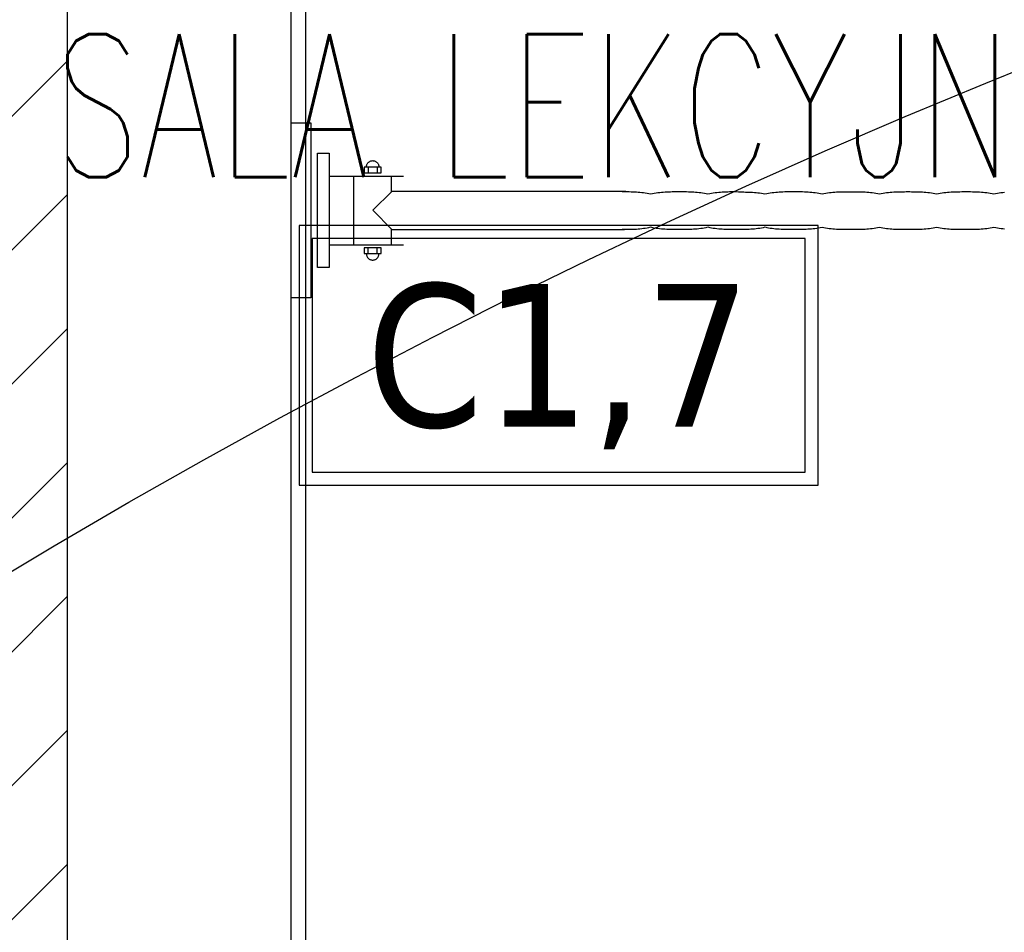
# Model space of a CAD drawing. Header units: millimetres. Extents: x 42924 to 92944, y -369470 to -179866.
# Tile 229 of 256: x 61151 to 61234, y -184087 to -184010. Entities that reach past the tile are written whole.
import ezdxf
from ezdxf.enums import TextEntityAlignment as Align

# ---------------------------------------------------------------- set-up
doc = ezdxf.new("R2010")
doc.units = ezdxf.units.MM
doc.layers.get('0').update_dxf_attribs({"color": 8})
for name, color, linetype in [('!! 0_Opis_pom', 123, 'Continuous'), ('!! 1_hatch projektowane ściany', 8, 'Continuous'), ('!! 1_PROJ Sciany', 8, 'Continuous'), ('!! 1_zabudowa GK', 8, 'Continuous'), ('!! 2_wypos-sanitarne', 8, 'Continuous')]:
    doc.layers.add(name, color=color, linetype=linetype)
doc.layers.add('E_SAP_ZASIĘG', color=150, linetype='Continuous', plot=False)
doc.styles.add('ARIAL', font='tahoma.ttf')
doc.styles.add('TXT', font='simplex.shx')

# ---------------------------------------------------------------- blocks, each defined once
blk = doc.blocks.new('5rtfgvb')
for p, q in [((131001.396, 14775.222), (131016.005, 14776.469)), ((131016.005, 14776.469), (131016.146, 14774.823)), ((131001.537, 14773.575), (131001.396, 14775.222)), ((131016.146, 14774.823), (131001.537, 14773.575)), ((131004.115, 14773.215), (131013.666, 14774.031)), ((131013.666, 14774.031), (131013.748, 14773.076)), ((131004.196, 14772.26), (131004.115, 14773.215)), ((131013.748, 14773.076), (131004.196, 14772.26)), ((131011.838, 14772.907), (131012.368, 14766.699)), ((131006.107, 14772.418), (131006.637, 14766.209)), ((131006.314, 14770.351), (131012.017, 14770.838)), ((131006.088, 14769.474), (131005.611, 14769.434)), ((131005.611, 14769.434), (131005.733, 14768.001)), ((131006.21, 14768.042), (131006.088, 14769.474)), ((131012.836, 14770.051), (131012.358, 14770.01)), ((131012.358, 14770.01), (131012.481, 14768.577)), ((131012.869, 14769.712), (131012.399, 14769.672)), ((131012.958, 14768.618), (131012.836, 14770.051)), ((131012.874, 14769.856), (131012.927, 14769.857)), ((131012.874, 14769.856), (131012.874, 14769.856)), ((131012.927, 14769.857), (131012.979, 14769.854)), ((131012.979, 14769.854), (131013.03, 14769.845)), ((131013.03, 14769.845), (131013.079, 14769.832)), ((131013.079, 14769.832), (131013.127, 14769.814)), ((131013.127, 14769.814), (131013.172, 14769.791)), ((131013.172, 14769.791), (131013.214, 14769.765)), ((131013.214, 14769.765), (131013.254, 14769.735)), ((131013.254, 14769.735), (131013.291, 14769.7)), ((131013.291, 14769.7), (131013.324, 14769.663)), ((131013.324, 14769.663), (131013.354, 14769.622)), ((131013.354, 14769.622), (131013.379, 14769.579)), ((131013.379, 14769.579), (131013.401, 14769.532)), ((131013.401, 14769.532), (131013.418, 14769.484)), ((131013.418, 14769.484), (131013.43, 14769.433)), ((131013.43, 14769.433), (131013.438, 14769.381)), ((131013.438, 14769.381), (131013.44, 14769.327)), ((131005.133, 14768.776), (131005.129, 14768.724)), ((131005.129, 14768.724), (131005.131, 14768.671)), ((131005.131, 14768.671), (131005.138, 14768.618)), ((131005.142, 14768.827), (131005.133, 14768.776)), ((131005.138, 14768.618), (131005.151, 14768.567)), ((131005.155, 14768.876), (131005.142, 14768.827)), ((131005.151, 14768.567), (131005.168, 14768.519)), ((131005.173, 14768.924), (131005.155, 14768.876)), ((131005.168, 14768.519), (131005.189, 14768.472)), ((131005.196, 14768.969), (131005.173, 14768.924)), ((131005.222, 14769.011), (131005.196, 14768.969)), ((131005.252, 14769.051), (131005.222, 14769.011)), ((131005.287, 14769.088), (131005.252, 14769.051)), ((131005.324, 14769.121), (131005.287, 14769.088)), ((131005.365, 14769.151), (131005.324, 14769.121)), ((131005.408, 14769.177), (131005.365, 14769.151)), ((131005.454, 14769.198), (131005.408, 14769.177)), ((131005.503, 14769.215), (131005.454, 14769.198)), ((131005.554, 14769.228), (131005.503, 14769.215)), ((131005.606, 14769.235), (131005.554, 14769.228)), ((131005.606, 14769.235), (131005.606, 14769.235)), ((131005.635, 14769.094), (131006.105, 14769.134)), ((131009.295, 14769.018), (131007.835, 14767.298)), ((131010.99, 14767.55), (131009.295, 14769.018)), ((131012.933, 14768.958), (131012.464, 14768.918)), ((131012.481, 14768.577), (131012.958, 14768.618)), ((131013.066, 14768.836), (131013.015, 14768.824)), ((131013.115, 14768.853), (131013.066, 14768.836)), ((131013.161, 14768.875), (131013.115, 14768.853)), ((131013.205, 14768.9), (131013.161, 14768.875)), ((131013.245, 14768.93), (131013.205, 14768.9)), ((131013.283, 14768.963), (131013.245, 14768.93)), ((131013.316, 14769), (131013.283, 14768.963)), ((131013.347, 14769.04), (131013.316, 14769)), ((131013.374, 14769.083), (131013.347, 14769.04)), ((131013.396, 14769.127), (131013.374, 14769.083)), ((131013.414, 14769.175), (131013.396, 14769.127)), ((131013.428, 14769.224), (131013.414, 14769.175)), ((131013.436, 14769.275), (131013.428, 14769.224)), ((131013.44, 14769.327), (131013.436, 14769.275)), ((131005.189, 14768.472), (131005.215, 14768.429)), ((131005.215, 14768.429), (131005.245, 14768.388)), ((131005.245, 14768.388), (131005.278, 14768.351)), ((131005.278, 14768.351), (131005.315, 14768.317)), ((131005.315, 14768.317), (131005.355, 14768.286)), ((131005.355, 14768.286), (131005.398, 14768.26)), ((131005.398, 14768.26), (131005.443, 14768.237)), ((131005.443, 14768.237), (131005.49, 14768.219)), ((131005.49, 14768.219), (131005.539, 14768.206)), ((131005.539, 14768.206), (131005.59, 14768.197)), ((131005.59, 14768.197), (131005.642, 14768.194)), ((131005.7, 14768.34), (131006.169, 14768.38)), ((131005.733, 14768.001), (131006.21, 14768.042)), ((131011.007, 14767.577), (131012.287, 14767.686)), ((131006.583, 14767.199), (131007.835, 14767.306)), ((131007.835, 14767.302), (131009.496, 14747.849)), ((131012.659, 14748.012), (131010.99, 14767.55)), ((131009.486, 14748.05), (131009.486, 14748.05)), ((131009.486, 14748.05), (131009.499, 14747.901)), ((131009.499, 14747.901), (131009.512, 14747.752)), ((131012.63, 14748.319), (131012.63, 14748.319)), ((131012.63, 14748.319), (131012.643, 14748.169)), ((131012.643, 14748.169), (131012.656, 14748.021)), ((131012.656, 14748.021), (131012.668, 14747.872)), ((131009.512, 14747.752), (131009.525, 14747.603)), ((131009.525, 14747.603), (131009.539, 14747.455)), ((131009.539, 14747.455), (131009.555, 14747.306)), ((131009.555, 14747.306), (131009.572, 14747.158)), ((131009.572, 14747.158), (131009.59, 14747.009)), ((131012.668, 14747.872), (131012.679, 14747.723)), ((131012.679, 14747.723), (131012.689, 14747.574)), ((131012.689, 14747.574), (131012.697, 14747.425)), ((131012.697, 14747.425), (131012.704, 14747.275)), ((131012.704, 14747.275), (131012.709, 14747.126)), ((131012.709, 14747.126), (131012.712, 14746.976)), ((131009.59, 14747.009), (131009.61, 14746.861)), ((131009.61, 14746.861), (131009.633, 14746.713)), ((131009.633, 14746.713), (131009.659, 14746.565)), ((131009.659, 14746.565), (131009.687, 14746.418)), ((131009.687, 14746.418), (131009.718, 14746.271)), ((131009.718, 14746.271), (131009.753, 14746.124)), ((131012.681, 14746.224), (131012.664, 14746.073)), ((131012.694, 14746.375), (131012.681, 14746.224)), ((131012.703, 14746.526), (131012.694, 14746.375)), ((131012.709, 14746.676), (131012.703, 14746.526)), ((131012.712, 14746.826), (131012.709, 14746.676)), ((131012.712, 14746.976), (131012.712, 14746.826)), ((131009.753, 14746.124), (131009.792, 14745.977)), ((131009.792, 14745.977), (131009.834, 14745.831)), ((131009.834, 14745.831), (131009.881, 14745.685)), ((131009.86, 14745.532), (131009.843, 14745.38)), ((131009.881, 14745.685), (131009.86, 14745.532)), ((131012.664, 14746.073), (131012.643, 14745.921)), ((131012.643, 14745.921), (131012.69, 14745.773)), ((131012.69, 14745.773), (131012.732, 14745.625)), ((131012.732, 14745.625), (131012.771, 14745.476)), ((131012.771, 14745.476), (131012.806, 14745.328)), ((131009.815, 14744.925), (131009.812, 14744.774)), ((131009.812, 14744.774), (131009.812, 14744.623)), ((131009.812, 14744.623), (131009.815, 14744.473)), ((131009.82, 14745.076), (131009.815, 14744.925)), ((131009.83, 14745.228), (131009.82, 14745.076)), ((131009.843, 14745.38), (131009.83, 14745.228)), ((131012.806, 14745.328), (131012.837, 14745.179)), ((131012.837, 14745.179), (131012.866, 14745.03)), ((131012.866, 14745.03), (131012.891, 14744.88)), ((131012.891, 14744.88), (131012.914, 14744.73)), ((131012.914, 14744.73), (131012.935, 14744.58)), ((131012.935, 14744.58), (131012.953, 14744.43)), ((131009.815, 14744.473), (131009.82, 14744.322)), ((131009.82, 14744.322), (131009.827, 14744.172)), ((131009.827, 14744.172), (131009.836, 14744.022)), ((131009.836, 14744.022), (131009.846, 14743.872)), ((131009.846, 14743.872), (131009.858, 14743.722)), ((131012.953, 14744.43), (131012.971, 14744.279)), ((131012.971, 14744.279), (131012.986, 14744.129)), ((131012.986, 14744.129), (131013.001, 14743.978)), ((131013.001, 14743.978), (131013.014, 14743.828)), ((131013.014, 14743.828), (131013.028, 14743.677)), ((131009.858, 14743.722), (131009.869, 14743.572)), ((131009.869, 14743.572), (131009.882, 14743.422)), ((131009.882, 14743.422), (131009.895, 14743.273)), ((131009.895, 14743.273), (131009.907, 14743.124)), ((131009.907, 14743.124), (131009.92, 14742.975)), ((131009.92, 14742.975), (131009.934, 14742.827)), ((131013.028, 14743.677), (131013.04, 14743.526)), ((131013.04, 14743.526), (131013.053, 14743.378)), ((131013.053, 14743.378), (131013.065, 14743.229)), ((131013.065, 14743.229), (131013.077, 14743.081)), ((131013.077, 14743.081), (131013.088, 14742.933)), ((131013.088, 14742.933), (131013.098, 14742.784)), ((131009.934, 14742.827), (131009.948, 14742.678)), ((131009.948, 14742.678), (131009.963, 14742.529)), ((131009.963, 14742.529), (131009.98, 14742.381)), ((131009.98, 14742.381), (131009.998, 14742.233)), ((131009.998, 14742.233), (131010.019, 14742.085)), ((131013.098, 14742.784), (131013.107, 14742.636)), ((131013.107, 14742.636), (131013.114, 14742.487)), ((131013.114, 14742.487), (131013.118, 14742.338)), ((131013.118, 14742.338), (131013.121, 14742.188)), ((131013.121, 14742.188), (131013.121, 14742.039)), ((131010.019, 14742.085), (131010.042, 14741.937)), ((131010.042, 14741.937), (131010.067, 14741.789)), ((131010.067, 14741.789), (131010.095, 14741.642)), ((131010.095, 14741.642), (131010.126, 14741.495)), ((131010.126, 14741.495), (131010.161, 14741.348)), ((131010.161, 14741.348), (131010.2, 14741.201)), ((131013.074, 14741.288), (131013.052, 14741.137)), ((131013.09, 14741.439), (131013.074, 14741.288)), ((131013.103, 14741.589), (131013.09, 14741.439)), ((131013.112, 14741.74), (131013.103, 14741.589)), ((131013.118, 14741.889), (131013.112, 14741.74)), ((131013.121, 14742.039), (131013.118, 14741.889)), ((131010.2, 14741.201), (131010.243, 14741.055)), ((131010.239, 14740.444), (131010.229, 14740.292)), ((131010.252, 14740.598), (131010.239, 14740.444)), ((131010.243, 14741.055), (131010.29, 14740.909)), ((131010.269, 14740.753), (131010.252, 14740.598)), ((131010.29, 14740.909), (131010.269, 14740.753)), ((131013.052, 14741.137), (131013.099, 14740.99)), ((131013.099, 14740.99), (131013.141, 14740.842)), ((131013.141, 14740.842), (131013.18, 14740.694)), ((131013.18, 14740.694), (131013.215, 14740.546)), ((131013.215, 14740.546), (131013.246, 14740.398)), ((131010.223, 14740.141), (131010.221, 14739.99)), ((131010.221, 14739.99), (131010.221, 14739.841)), ((131010.221, 14739.841), (131010.223, 14739.692)), ((131010.229, 14740.292), (131010.223, 14740.141)), ((131010.223, 14739.692), (131010.228, 14739.544)), ((131013.246, 14740.398), (131013.274, 14740.249)), ((131013.274, 14740.249), (131013.3, 14740.1)), ((131013.3, 14740.1), (131013.323, 14739.951)), ((131013.323, 14739.951), (131013.343, 14739.802)), ((131013.343, 14739.802), (131013.362, 14739.652)), ((131013.362, 14739.652), (131013.379, 14739.503)), ((131010.228, 14739.544), (131010.235, 14739.396)), ((131010.235, 14739.396), (131010.244, 14739.248)), ((131010.244, 14739.248), (131010.254, 14739.101)), ((131010.254, 14739.101), (131010.265, 14738.953)), ((131010.265, 14738.953), (131010.277, 14738.805)), ((131010.277, 14738.805), (131010.289, 14738.657)), ((131013.379, 14739.503), (131013.395, 14739.353)), ((131013.395, 14739.353), (131013.409, 14739.203)), ((131013.409, 14739.203), (131013.423, 14739.053)), ((131013.423, 14739.053), (131013.436, 14738.903)), ((131013.436, 14738.903), (131013.449, 14738.753)), ((131010.289, 14738.657), (131010.302, 14738.509)), ((131010.302, 14738.509), (131010.315, 14738.358)), ((131010.315, 14738.358), (131010.328, 14738.208)), ((131010.328, 14738.208), (131010.342, 14738.057)), ((131010.342, 14738.057), (131010.356, 14737.907)), ((131013.449, 14738.753), (131013.451, 14738.604)), ((131013.451, 14738.604), (131013.455, 14738.456)), ((131013.455, 14738.456), (131013.462, 14738.308)), ((131013.462, 14738.308), (131013.469, 14738.16)), ((131013.469, 14738.16), (131013.478, 14738.012)), ((131013.478, 14738.012), (131013.487, 14737.864)), ((131010.356, 14737.907), (131010.371, 14737.756)), ((131010.371, 14737.756), (131010.388, 14737.606)), ((131010.388, 14737.606), (131010.407, 14737.455)), ((131010.407, 14737.455), (131010.427, 14737.306)), ((131010.427, 14737.306), (131010.45, 14737.156)), ((131010.45, 14737.156), (131010.476, 14737.007)), ((131013.487, 14737.864), (131013.495, 14737.716)), ((131013.495, 14737.716), (131013.502, 14737.568)), ((131013.502, 14737.568), (131013.508, 14737.42)), ((131013.508, 14737.42), (131013.512, 14737.271)), ((131013.512, 14737.271), (131013.513, 14737.123)), ((131010.476, 14737.007), (131010.504, 14736.858)), ((131010.504, 14736.858), (131010.535, 14736.71)), ((131010.535, 14736.71), (131010.57, 14736.562)), ((131010.57, 14736.562), (131010.609, 14736.415)), ((131010.609, 14736.415), (131010.652, 14736.269)), ((131013.48, 14736.525), (131013.46, 14736.375)), ((131013.46, 14736.375), (131013.506, 14736.227)), ((131013.495, 14736.675), (131013.48, 14736.525)), ((131013.505, 14736.824), (131013.495, 14736.675)), ((131013.511, 14736.974), (131013.505, 14736.824)), ((131013.513, 14737.123), (131013.511, 14736.974)), ((131010.635, 14735.537), (131010.63, 14735.387)), ((131010.645, 14735.686), (131010.635, 14735.537)), ((131010.659, 14735.834), (131010.645, 14735.686)), ((131010.652, 14736.269), (131010.698, 14736.125)), ((131010.676, 14735.98), (131010.659, 14735.834)), ((131010.698, 14736.125), (131010.676, 14735.98)), ((131013.506, 14736.227), (131013.549, 14736.08)), ((131013.549, 14736.08), (131013.587, 14735.932)), ((131013.587, 14735.932), (131013.622, 14735.784)), ((131013.622, 14735.784), (131013.653, 14735.635)), ((131013.653, 14735.635), (131013.681, 14735.486)), ((131010.63, 14735.387), (131010.627, 14735.236)), ((131010.627, 14735.236), (131010.627, 14735.085)), ((131010.627, 14735.085), (131010.63, 14734.933)), ((131010.63, 14734.933), (131010.636, 14734.78)), ((131010.636, 14734.78), (131010.643, 14734.628)), ((131013.681, 14735.486), (131013.707, 14735.337)), ((131013.707, 14735.337), (131013.73, 14735.188)), ((131013.73, 14735.188), (131013.751, 14735.039)), ((131013.751, 14735.039), (131013.77, 14734.889)), ((131013.77, 14734.889), (131013.787, 14734.739)), ((131013.787, 14734.739), (131013.802, 14734.589)), ((131010.643, 14734.628), (131010.652, 14734.475)), ((131010.652, 14734.475), (131010.662, 14734.323)), ((131010.662, 14734.323), (131010.674, 14734.171)), ((131010.674, 14734.171), (131010.686, 14734.019)), ((131010.686, 14734.019), (131010.699, 14733.869)), ((131010.699, 14733.869), (131010.712, 14733.719)), ((131013.802, 14734.589), (131013.817, 14734.439)), ((131013.817, 14734.439), (131013.831, 14734.289)), ((131013.831, 14734.289), (131013.844, 14734.138)), ((131013.844, 14734.138), (131013.857, 14733.988)), ((131013.857, 14733.988), (131013.869, 14733.84)), ((131013.869, 14733.84), (131013.882, 14733.692)), ((131010.712, 14733.719), (131010.724, 14733.573)), ((131010.724, 14733.573), (131010.737, 14733.426)), ((131010.737, 14733.426), (131010.75, 14733.279)), ((131010.75, 14733.279), (131010.764, 14733.131)), ((131010.764, 14733.131), (131010.779, 14732.983)), ((131013.882, 14733.692), (131013.894, 14733.542)), ((131013.894, 14733.542), (131013.905, 14733.392)), ((131013.905, 14733.392), (131013.915, 14733.24)), ((131013.915, 14733.24), (131013.923, 14733.089)), ((131013.923, 14733.089), (131013.93, 14732.937)), ((131010.779, 14732.983), (131010.796, 14732.835)), ((131010.796, 14732.835), (131010.814, 14732.686)), ((131010.814, 14732.686), (131010.834, 14732.538)), ((131010.834, 14732.538), (131010.856, 14732.39)), ((131010.856, 14732.39), (131010.881, 14732.242)), ((131010.881, 14732.242), (131010.909, 14732.094)), ((131013.934, 14732.331), (131013.927, 14732.181)), ((131013.93, 14732.937), (131013.934, 14732.785)), ((131013.934, 14732.785), (131013.937, 14732.633)), ((131013.937, 14732.482), (131013.934, 14732.331)), ((131013.937, 14732.633), (131013.937, 14732.482)), ((131010.909, 14732.094), (131010.939, 14731.948)), ((131010.939, 14731.948), (131010.973, 14731.801)), ((131010.973, 14731.801), (131011.011, 14731.656)), ((131011.011, 14731.656), (131011.052, 14731.512)), ((131011.052, 14731.512), (131011.098, 14731.369)), ((131011.098, 14731.369), (131011.078, 14731.216)), ((131013.885, 14731.737), (131013.862, 14731.593)), ((131013.862, 14731.593), (131013.91, 14731.445)), ((131013.903, 14731.884), (131013.885, 14731.737)), ((131013.917, 14732.032), (131013.903, 14731.884)), ((131013.91, 14731.445), (131013.953, 14731.298)), ((131013.927, 14732.181), (131013.917, 14732.032)), ((131011.034, 14730.608), (131011.031, 14730.457)), ((131011.04, 14730.76), (131011.034, 14730.608)), ((131011.049, 14730.912), (131011.04, 14730.76)), ((131011.061, 14731.064), (131011.049, 14730.912)), ((131011.078, 14731.216), (131011.061, 14731.064)), ((131013.953, 14731.298), (131013.992, 14731.151)), ((131013.992, 14731.151), (131014.027, 14731.003)), ((131014.027, 14731.003), (131014.058, 14730.855)), ((131014.058, 14730.855), (131014.086, 14730.706)), ((131014.086, 14730.706), (131014.112, 14730.557)), ((131014.112, 14730.557), (131014.134, 14730.409)), ((131011.031, 14730.457), (131011.032, 14730.306)), ((131011.032, 14730.306), (131011.034, 14730.155)), ((131011.034, 14730.155), (131011.039, 14730.004)), ((131011.039, 14730.004), (131011.046, 14729.854)), ((131011.046, 14729.854), (131011.054, 14729.704)), ((131014.134, 14730.409), (131014.155, 14730.259)), ((131014.155, 14730.259), (131014.173, 14730.11)), ((131014.173, 14730.11), (131014.19, 14729.961)), ((131014.19, 14729.961), (131014.205, 14729.811)), ((131014.205, 14729.811), (131014.219, 14729.661)), ((131011.054, 14729.704), (131011.064, 14729.553)), ((131011.064, 14729.553), (131011.075, 14729.403)), ((131011.075, 14729.403), (131011.087, 14729.253)), ((131011.087, 14729.253), (131011.1, 14729.103)), ((131011.1, 14729.103), (131011.112, 14728.953)), ((131011.112, 14728.953), (131011.125, 14728.804)), ((131014.219, 14729.661), (131014.233, 14729.512)), ((131014.233, 14729.512), (131014.245, 14729.362)), ((131014.245, 14729.362), (131014.258, 14729.213)), ((131014.258, 14729.213), (131014.271, 14729.063)), ((131014.271, 14729.063), (131014.284, 14728.914)), ((131014.284, 14728.914), (131014.296, 14728.764)), ((131011.125, 14728.804), (131011.138, 14728.654)), ((131011.138, 14728.654), (131011.152, 14728.505)), ((131011.152, 14728.505), (131011.167, 14728.356)), ((131011.167, 14728.356), (131011.182, 14728.206)), ((131011.182, 14728.206), (131011.199, 14728.057)), ((131014.296, 14728.764), (131014.307, 14728.615)), ((131014.307, 14728.615), (131014.318, 14728.465)), ((131014.318, 14728.465), (131014.326, 14728.316)), ((131014.326, 14728.316), (131014.334, 14728.166)), ((131014.334, 14728.166), (131014.339, 14728.016)), ((131011.199, 14728.057), (131011.218, 14727.908)), ((131011.218, 14727.908), (131011.239, 14727.76)), ((131011.239, 14727.76), (131011.262, 14727.611)), ((131011.262, 14727.611), (131011.287, 14727.463)), ((131011.287, 14727.463), (131011.316, 14727.314)), ((131011.316, 14727.314), (131011.347, 14727.167)), ((131014.324, 14727.263), (131014.311, 14727.112)), ((131014.333, 14727.415), (131014.324, 14727.263)), ((131014.339, 14727.565), (131014.333, 14727.415)), ((131014.339, 14728.016), (131014.342, 14727.866)), ((131014.342, 14727.716), (131014.339, 14727.565)), ((131014.342, 14727.866), (131014.342, 14727.716)), ((131011.347, 14727.167), (131011.381, 14727.019)), ((131011.381, 14727.019), (131011.42, 14726.872)), ((131011.42, 14726.872), (131011.462, 14726.725)), ((131011.462, 14726.725), (131011.508, 14726.579)), ((131011.487, 14726.425), (131011.471, 14726.273)), ((131011.508, 14726.579), (131011.487, 14726.425)), ((131014.294, 14726.96), (131014.272, 14726.808)), ((131014.272, 14726.808), (131014.319, 14726.661)), ((131014.311, 14727.112), (131014.294, 14726.96)), ((131014.319, 14726.661), (131014.362, 14726.515)), ((131014.362, 14726.515), (131014.401, 14726.368)), ((131011.443, 14725.821), (131011.441, 14725.671)), ((131011.441, 14725.671), (131011.441, 14725.522)), ((131011.449, 14725.971), (131011.443, 14725.821)), ((131011.458, 14726.122), (131011.449, 14725.971)), ((131011.471, 14726.273), (131011.458, 14726.122)), ((131014.401, 14726.368), (131014.435, 14726.22)), ((131014.435, 14726.22), (131014.467, 14726.073)), ((131014.467, 14726.073), (131014.495, 14725.925)), ((131014.495, 14725.925), (131014.52, 14725.777)), ((131014.52, 14725.777), (131014.543, 14725.628)), ((131014.543, 14725.628), (131014.563, 14725.48)), ((131011.441, 14725.522), (131011.443, 14725.373)), ((131011.443, 14725.373), (131011.448, 14725.225)), ((131011.448, 14725.225), (131011.454, 14725.077)), ((131011.454, 14725.077), (131011.463, 14724.929)), ((131011.463, 14724.929), (131011.472, 14724.782)), ((131011.472, 14724.782), (131011.483, 14724.634)), ((131014.563, 14725.48), (131014.582, 14725.331)), ((131014.582, 14725.331), (131014.598, 14725.182)), ((131014.598, 14725.182), (131014.614, 14725.033)), ((131014.614, 14725.033), (131014.628, 14724.884)), ((131014.628, 14724.884), (131014.641, 14724.734)), ((131011.483, 14724.634), (131011.495, 14724.486)), ((131011.495, 14724.486), (131011.507, 14724.338)), ((131011.507, 14724.338), (131011.52, 14724.19)), ((131011.52, 14724.19), (131011.533, 14724.039)), ((131011.533, 14724.039), (131011.546, 14723.888)), ((131014.641, 14724.734), (131014.654, 14724.585)), ((131014.654, 14724.585), (131014.667, 14724.436)), ((131014.667, 14724.436), (131014.68, 14724.286)), ((131014.68, 14724.286), (131014.692, 14724.136)), ((131014.692, 14724.136), (131014.705, 14723.987)), ((131014.705, 14723.987), (131014.716, 14723.837)), ((131011.546, 14723.888), (131011.56, 14723.737)), ((131011.56, 14723.737), (131011.575, 14723.586)), ((131011.575, 14723.586), (131011.59, 14723.435)), ((131011.59, 14723.435), (131011.608, 14723.284)), ((131011.608, 14723.284), (131011.627, 14723.133)), ((131011.627, 14723.133), (131011.647, 14722.983)), ((131014.716, 14723.837), (131014.726, 14723.687)), ((131014.726, 14723.687), (131014.735, 14723.537)), ((131014.735, 14723.537), (131014.742, 14723.386)), ((131014.742, 14723.386), (131014.747, 14723.236)), ((131014.747, 14723.236), (131014.75, 14723.085)), ((131011.647, 14722.983), (131011.67, 14722.833)), ((131011.67, 14722.833), (131011.696, 14722.683)), ((131011.696, 14722.683), (131011.724, 14722.533)), ((131011.724, 14722.533), (131011.756, 14722.383)), ((131011.756, 14722.383), (131011.791, 14722.234)), ((131014.72, 14722.328), (131014.703, 14722.176)), ((131014.733, 14722.481), (131014.72, 14722.328)), ((131014.742, 14722.632), (131014.733, 14722.481)), ((131014.748, 14722.784), (131014.742, 14722.632)), ((131014.751, 14722.935), (131014.748, 14722.784)), ((131014.75, 14723.085), (131014.751, 14722.935)), ((131011.791, 14722.234), (131011.829, 14722.085)), ((131011.829, 14722.085), (131011.872, 14721.936)), ((131011.88, 14721.486), (131011.868, 14721.335)), ((131011.872, 14721.936), (131011.918, 14721.788)), ((131011.897, 14721.636), (131011.88, 14721.486)), ((131011.918, 14721.788), (131011.897, 14721.636)), ((131014.703, 14722.176), (131014.681, 14722.023)), ((131014.681, 14722.023), (131014.728, 14721.877)), ((131014.728, 14721.877), (131014.771, 14721.731)), ((131014.771, 14721.731), (131014.81, 14721.584)), ((131014.81, 14721.584), (131014.844, 14721.436)), ((131011.853, 14721.035), (131011.85, 14720.885)), ((131011.85, 14720.885), (131011.85, 14720.736)), ((131011.85, 14720.736), (131011.852, 14720.587)), ((131011.858, 14721.185), (131011.853, 14721.035)), ((131011.868, 14721.335), (131011.858, 14721.185)), ((131014.844, 14721.436), (131014.876, 14721.288)), ((131014.876, 14721.288), (131014.904, 14721.14)), ((131014.904, 14721.14), (131014.929, 14720.992)), ((131014.929, 14720.992), (131014.952, 14720.844)), ((131014.952, 14720.844), (131014.973, 14720.695)), ((131014.973, 14720.695), (131014.991, 14720.546)), ((131011.852, 14720.587), (131011.858, 14720.438)), ((131011.858, 14720.438), (131011.864, 14720.289)), ((131011.864, 14720.289), (131011.873, 14720.14)), ((131011.873, 14720.14), (131011.882, 14719.992)), ((131011.882, 14719.992), (131011.894, 14719.843)), ((131011.894, 14719.843), (131011.905, 14719.695)), ((131014.991, 14720.546), (131015.008, 14720.398)), ((131015.008, 14720.398), (131015.023, 14720.248)), ((131015.023, 14720.248), (131015.037, 14720.099)), ((131015.037, 14720.099), (131015.051, 14719.95)), ((131015.051, 14719.95), (131015.064, 14719.801)), ((131011.905, 14719.695), (131011.918, 14719.547)), ((131011.918, 14719.547), (131011.93, 14719.398)), ((131011.93, 14719.398), (131011.943, 14719.248)), ((131011.943, 14719.248), (131011.956, 14719.098)), ((131011.956, 14719.098), (131011.97, 14718.948)), ((131015.064, 14719.801), (131015.076, 14719.651)), ((131015.076, 14719.651), (131015.089, 14719.502)), ((131015.089, 14719.502), (131015.102, 14719.354)), ((131015.102, 14719.354), (131015.114, 14719.205)), ((131015.114, 14719.205), (131015.125, 14719.056)), ((131015.125, 14719.056), (131015.135, 14718.907)), ((131011.97, 14718.948), (131011.984, 14718.798)), ((131011.984, 14718.798), (131012, 14718.648)), ((131012, 14718.648), (131012.017, 14718.499)), ((131012.017, 14718.499), (131012.036, 14718.349)), ((131012.036, 14718.349), (131012.056, 14718.199)), ((131012.056, 14718.199), (131012.08, 14718.05)), ((131015.135, 14718.907), (131015.144, 14718.758)), ((131015.144, 14718.758), (131015.151, 14718.609)), ((131015.151, 14718.609), (131015.156, 14718.459)), ((131015.156, 14718.459), (131015.159, 14718.309)), ((131015.159, 14718.16), (131015.156, 14718.009)), ((131015.159, 14718.309), (131015.159, 14718.16)), ((131012.08, 14718.05), (131012.105, 14717.901)), ((131012.105, 14717.901), (131012.133, 14717.753)), ((131012.133, 14717.753), (131012.165, 14717.604)), ((131012.165, 14717.604), (131012.2, 14717.456)), ((131012.2, 14717.456), (131012.238, 14717.308)), ((131015.111, 14717.406), (131015.089, 14717.254)), ((131015.128, 14717.557), (131015.111, 14717.406)), ((131015.141, 14717.708), (131015.128, 14717.557)), ((131015.15, 14717.859), (131015.141, 14717.708)), ((131015.156, 14718.009), (131015.15, 14717.859)), ((131012.238, 14717.308), (131012.281, 14717.16)), ((131012.276, 14716.559), (131012.267, 14716.408)), ((131012.289, 14716.71), (131012.276, 14716.559)), ((131012.281, 14717.16), (131012.327, 14717.013)), ((131012.306, 14716.861), (131012.289, 14716.71)), ((131012.327, 14717.013), (131012.306, 14716.861)), ((131015.089, 14717.254), (131015.136, 14717.11)), ((131015.136, 14717.11), (131015.179, 14716.965)), ((131015.179, 14716.965), (131015.217, 14716.819)), ((131015.217, 14716.819), (131015.252, 14716.672)), ((131015.252, 14716.672), (131015.283, 14716.525)), ((131015.283, 14716.525), (131015.311, 14716.377)), ((131012.261, 14716.258), (131012.259, 14716.107)), ((131012.267, 14716.408), (131012.261, 14716.258))]:
    blk.add_line(p, q)

msp = doc.modelspace()

# ---------------------------------------------------------------- hatches: boundary and pattern name
at = {"layer": '!! 1_hatch projektowane ściany'}
h = msp.add_hatch(dxfattribs=at)
h.set_pattern_fill('ANSI31', color=256, scale=2.5)
h.set_pattern_definition([(45, (0, 13698.2005), (-5.61266008, 5.61266008), [])])
h.paths.add_polyline_path([(61399.56735, -184145.8878), (61399.56735, -184133.8878), (61155.43682, -184133.8878), (61155.43682, -183923.8878), (61399.56735, -183924.76298), (61399.56735, -183911.8878), (61147.43682, -183911.8878), (61147.43682, -183847.1378), (61135.43682, -183847.1378), (61135.43682, -184210.6378), (61147.43682, -184210.6378), (61147.43682, -184145.8878)])

# ---------------------------------------------------------------- linework, layer by layer
at = {"layer": '!! 0_Opis_pom', "ltscale": 0.7}
for points in [[(61174.86472, -184049.05069), (61218.38472, -184049.05069), (61218.38472, -184027.29069), (61174.86472, -184027.29069)], [(61175.95272, -184047.96269), (61217.29672, -184047.96269), (61217.29672, -184028.37869), (61175.95272, -184028.37869)]]:
    msp.add_lwpolyline(points, close=True, dxfattribs=at)
at = {"layer": '!! 1_hatch projektowane ściany'}
msp.add_lwpolyline([(61399.56735, -184145.8878), (61399.56735, -184133.8878), (61155.43682, -184133.8878), (61155.43682, -183923.8878), (61399.56735, -183924.76298), (61399.56735, -183911.8878), (61147.43682, -183911.8878), (61147.43682, -183847.1378), (61135.43682, -183847.1378), (61135.43682, -184210.6378), (61147.43682, -184210.6378), (61147.43682, -184145.8878)], close=True, dxfattribs=at)
at = {"layer": '!! 1_PROJ Sciany'}
msp.add_lwpolyline([(61155.43682, -184133.8878), (61155.43682, -183923.8878), (61399.56735, -183923.8878)], dxfattribs=at)
at = {"layer": '!! 1_zabudowa GK'}
for points in [[(61174.18682, -184133.8878), (61174.18682, -183923.8878)], [(61175.43682, -184133.8878), (61175.43682, -183923.8878)]]:
    msp.add_lwpolyline(points, dxfattribs=at)
at = {"layer": 'E_SAP_ZASIĘG'}
for centre in [(61589.69013, -184051.49546), (61459.23087, -184571.00094)]:
    msp.add_circle(centre, 600, dxfattribs=at)

# ---------------------------------------------------------------- block references
at = {"layer": '!! 2_wypos-sanitarne', "rotation": 85.11870313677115}
msp.add_blockref('5rtfgvb', (64748.69183, -315816.87229), dxfattribs=at)

# ---------------------------------------------------------------- texts
at = {"layer": '!! 0_Opis_pom', "ltscale": 0.7, "style": 'TXT', "width": 0.7}
msp.add_text('SALA LEKCYJNA', height=12, dxfattribs=at).set_placement((61197.73985, -184023.24438), align=Align.CENTER)
at = {"layer": '!! 0_Opis_pom', "ltscale": 0.7, "style": 'ARIAL'}
msp.add_attdef('C1,7', text='', height=11.968, dxfattribs=at).set_placement((61196.62472, -184038.17069), align=Align.MIDDLE_CENTER)

doc.saveas('drawing.dxf')
